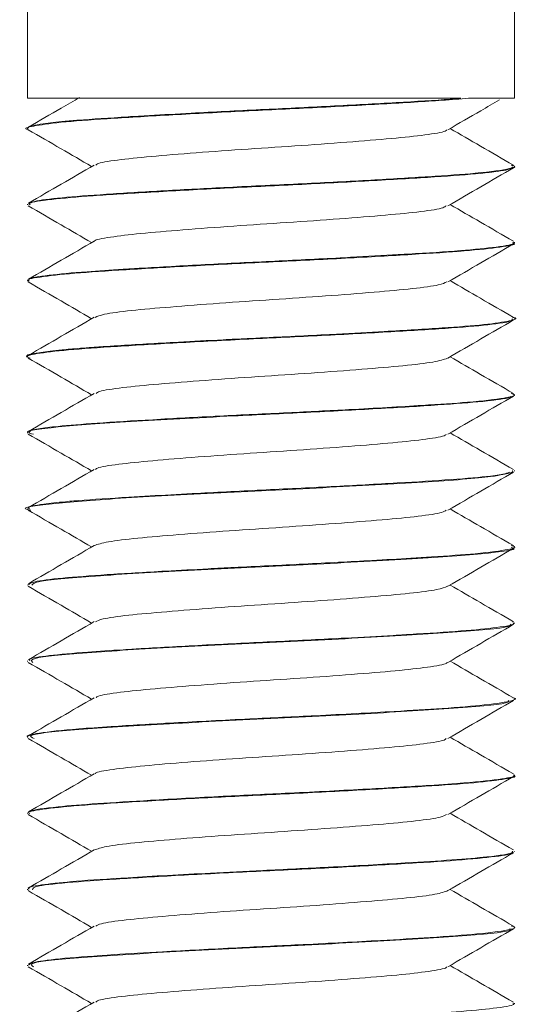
# Model space of a CAD drawing. Header units: millimetres. Extents: x -229 to 889, y -1749 to -342.
# Tile 11 of 23: x 727 to 735, y -1320 to -1303. Entities that reach past the tile are written whole.
import ezdxf

# ---------------------------------------------------------------- set-up
doc = ezdxf.new("R2010")
doc.units = ezdxf.units.MM

msp = doc.modelspace()

# ---------------------------------------------------------------- linework, layer by layer
at = {"color": 7, "linetype": 'Continuous', "lineweight": 15}
for p, q in [((727.04, -1302.737), (727.04, -1304.737)), ((735.04, -1304.737), (735.04, -1302.737)), ((727.04, -1304.737), (734.163, -1304.737)), ((734.285, -1304.737), (735.04, -1304.737)), ((727.04, -1305.228), (727.04, -1305.237)), ((735.04, -1305.863), (735.04, -1305.853)), ((727.04, -1306.477), (727.04, -1306.488)), ((735.04, -1307.112), (735.04, -1307.102)), ((727.04, -1307.727), (727.04, -1307.738)), ((735.04, -1308.362), (735.04, -1308.353)), ((727.04, -1308.978), (727.04, -1308.987)), ((735.04, -1309.613), (735.04, -1309.602)), ((727.04, -1310.227), (727.04, -1310.238)), ((735.04, -1310.863), (735.04, -1310.853)), ((727.04, -1311.478), (727.04, -1311.487)), ((735.04, -1312.112), (735.04, -1312.103)), ((727.04, -1312.727), (727.04, -1312.737)), ((735.04, -1313.362), (735.04, -1313.352)), ((727.04, -1313.977), (727.04, -1313.987)), ((735.04, -1314.613), (735.04, -1314.603)), ((727.04, -1315.228), (727.04, -1315.238)), ((735.04, -1315.862), (735.04, -1315.852)), ((727.04, -1316.477), (727.04, -1316.488)), ((735.04, -1317.112), (735.04, -1317.103)), ((727.04, -1317.728), (727.04, -1317.737)), ((735.04, -1318.362), (735.04, -1318.353)), ((727.04, -1318.977), (727.04, -1318.987)), ((735.04, -1319.613), (735.04, -1319.602))]:
    msp.add_line(p, q, dxfattribs=at)
for points, knots in [([(727.057, -1305.253), (727.055, -1305.252), (726.963, -1305.232), (727.112, -1305.194), (727.532, -1305.13), (728.317, -1305.072), (729.337, -1305.012), (730.515, -1304.949), (731.744, -1304.892), (732.901, -1304.829), (733.757, -1304.778), (734.147, -1304.748), (734.285, -1304.737)], [0, 0, 0, 0, 0.002594, 0.118091, 0.236082, 0.351783, 0.468692, 0.586319, 0.701557, 0.819418, 0.935778, 1, 1, 1, 1]), ([(734.163, -1304.737), (734.105, -1304.742), (733.801, -1304.765), (733.117, -1304.806), (732.035, -1304.867), (730.864, -1304.923), (729.848, -1304.974), (729.136, -1305.014), (728.487, -1305.053), (728.073, -1305.08), (727.771, -1305.104), (727.552, -1305.124), (727.229, -1305.161), (727.03, -1305.2), (727.054, -1305.223), (727.059, -1305.228)], [0, 0, 0, 0, 0.027483, 0.144276, 0.263433, 0.380228, 0.498139, 0.574339, 0.617361, 0.733643, 0.747008, 0.771321, 0.852674, 0.970918, 1, 1, 1, 1]), ([(727.897, -1304.723), (727.797, -1304.781), (727.517, -1304.943), (727.237, -1305.105), (727.057, -1305.21)], [0, 0, 0, 0, 0.357704, 1, 1, 1, 1]), ([(733.949, -1305.253), (734.129, -1305.149), (734.412, -1304.985), (734.695, -1304.821), (734.798, -1304.761)], [0, 0, 0, 0, 0.634554, 1, 1, 1, 1]), ([(727.053, -1305.253), (727.233, -1305.357), (727.58, -1305.558), (727.928, -1305.76), (728.095, -1305.857)], [0, 0, 0, 0, 0.517495, 1, 1, 1, 1]), ([(728.165, -1305.834), (728.17, -1305.827), (728.187, -1305.8), (728.49, -1305.75), (729.043, -1305.692), (729.796, -1305.632), (730.656, -1305.569), (731.555, -1305.512), (732.402, -1305.449), (733.133, -1305.39), (733.652, -1305.331), (733.922, -1305.283), (733.924, -1305.258), (733.925, -1305.253)], [0, 0, 0, 0, 0.036934, 0.142077, 0.245171, 0.349347, 0.454162, 0.556841, 0.661865, 0.765548, 0.869096, 0.974158, 1, 1, 1, 1]), ([(735.023, -1305.835), (734.843, -1305.73), (734.497, -1305.53), (734.151, -1305.329), (733.985, -1305.232)], [0, 0, 0, 0, 0.519661, 1, 1, 1, 1]), ([(728.136, -1305.834), (727.956, -1305.938), (727.597, -1306.147), (727.237, -1306.355), (727.057, -1306.46)], [0, 0, 0, 0, 0.499772, 1, 1, 1, 1]), ([(734.989, -1305.834), (735.009, -1305.839), (735.083, -1305.859), (734.951, -1305.902), (734.522, -1305.963), (733.674, -1306.023), (732.692, -1306.081), (731.55, -1306.142), (730.371, -1306.196), (729.255, -1306.256), (728.302, -1306.313), (727.564, -1306.369), (727.11, -1306.427), (727.076, -1306.461), (727.06, -1306.477)], [0, 0, 0, 0, 0.0251577, 0.0910012, 0.2066758, 0.2966962, 0.3836148, 0.4738191, 0.5690349, 0.6536246, 0.7436017, 0.8327071, 0.9236196, 1, 1, 1, 1]), ([(727.085, -1306.488), (727.076, -1306.478), (727.048, -1306.449), (727.394, -1306.397), (728.073, -1306.337), (729.042, -1306.279), (730.185, -1306.215), (731.411, -1306.158), (732.601, -1306.096), (733.651, -1306.035), (734.455, -1305.978), (734.959, -1305.917), (735.002, -1305.88), (735.022, -1305.863)], [0, 0, 0, 0, 0.0460546, 0.1433796, 0.2398605, 0.3356519, 0.4331758, 0.5285626, 0.6255552, 0.722523, 0.8179262, 0.9154532, 1, 1, 1, 1]), ([(733.949, -1306.503), (734.129, -1306.399), (734.488, -1306.19), (734.848, -1305.982), (735.028, -1305.878)], [0, 0, 0, 0, 0.49975, 1, 1, 1, 1]), ([(727.053, -1306.503), (727.233, -1306.607), (727.58, -1306.808), (727.928, -1307.01), (728.095, -1307.107)], [0, 0, 0, 0, 0.517495, 1, 1, 1, 1]), ([(728.145, -1307.084), (728.145, -1307.082), (728.14, -1307.061), (728.382, -1307.017), (728.867, -1306.957), (729.579, -1306.899), (730.414, -1306.835), (731.312, -1306.778), (732.182, -1306.716), (732.951, -1306.655), (733.534, -1306.598), (733.874, -1306.544), (733.906, -1306.514), (733.917, -1306.503)], [0, 0, 0, 0, 0.008021, 0.112926, 0.216915, 0.32016, 0.425277, 0.528081, 0.632626, 0.737145, 0.839965, 0.945089, 1, 1, 1, 1]), ([(735.023, -1307.085), (734.843, -1306.98), (734.497, -1306.78), (734.151, -1306.579), (733.985, -1306.482)], [0, 0, 0, 0, 0.519661, 1, 1, 1, 1]), ([(728.136, -1307.084), (727.956, -1307.188), (727.597, -1307.397), (727.237, -1307.605), (727.057, -1307.71)], [0, 0, 0, 0, 0.499772, 1, 1, 1, 1]), ([(735.012, -1307.102), (735.02, -1307.107), (735.062, -1307.132), (734.793, -1307.179), (734.196, -1307.239), (733.619, -1307.277), (733.296, -1307.295), (733.289, -1307.295), (733.266, -1307.297), (733.182, -1307.302), (732.856, -1307.321), (732.166, -1307.36), (731.107, -1307.412), (729.941, -1307.468), (729.209, -1307.51), (728.849, -1307.531), (728.754, -1307.537), (728.454, -1307.555), (727.911, -1307.59), (727.365, -1307.643), (727.065, -1307.685), (727.076, -1307.707), (727.078, -1307.709)], [0, 0, 0, 0, 0.024791, 0.128066, 0.223126, 0.318178, 0.318437, 0.318875, 0.320285, 0.325241, 0.34371, 0.414733, 0.509884, 0.604666, 0.701086, 0.704509, 0.710339, 0.729197, 0.795628, 0.891308, 0.986427, 1, 1, 1, 1]), ([(727.07, -1307.738), (727.061, -1307.734), (727.007, -1307.71), (727.269, -1307.665), (727.853, -1307.602), (728.759, -1307.546), (729.862, -1307.482), (731.077, -1307.423), (732.289, -1307.364), (733.382, -1307.301), (734.274, -1307.244), (734.835, -1307.181), (735.081, -1307.138), (735.025, -1307.115), (735.017, -1307.112)], [0, 0, 0, 0, 0.0200204, 0.1168177, 0.2139883, 0.309305, 0.4067985, 0.5028429, 0.5990919, 0.6965314, 0.7918083, 0.8890852, 0.9857164, 1, 1, 1, 1]), ([(733.949, -1307.753), (734.129, -1307.649), (734.488, -1307.44), (734.848, -1307.232), (735.028, -1307.128)], [0, 0, 0, 0, 0.499744, 1, 1, 1, 1]), ([(735.023, -1308.335), (734.843, -1308.23), (734.497, -1308.03), (734.151, -1307.829), (733.985, -1307.732)], [0, 0, 0, 0, 0.519661, 1, 1, 1, 1]), ([(727.053, -1307.753), (727.233, -1307.857), (727.58, -1308.058), (727.928, -1308.26), (728.095, -1308.357)], [0, 0, 0, 0, 0.517498, 1, 1, 1, 1]), ([(728.153, -1308.335), (728.191, -1308.318), (728.276, -1308.281), (728.717, -1308.222), (729.369, -1308.166), (730.179, -1308.102), (731.067, -1308.043), (731.953, -1307.984), (732.756, -1307.921), (733.397, -1307.864), (733.822, -1307.805), (733.897, -1307.769), (733.93, -1307.753)], [0, 0, 0, 0, 0.086049, 0.19048, 0.292903, 0.397681, 0.500893, 0.604325, 0.709043, 0.811427, 0.915968, 1, 1, 1, 1]), ([(727.083, -1309.003), (727.067, -1308.999), (726.974, -1308.975), (727.162, -1308.932), (727.656, -1308.869), (728.49, -1308.812), (729.547, -1308.75), (730.743, -1308.688), (731.968, -1308.631), (733.102, -1308.567), (734.058, -1308.51), (734.717, -1308.449), (735.042, -1308.398), (735.007, -1308.371), (734.997, -1308.362)], [0, 0, 0, 0, 0.019528, 0.113075, 0.208147, 0.301104, 0.395784, 0.490227, 0.583337, 0.678452, 0.771711, 0.865965, 0.960779, 1, 1, 1, 1]), ([(735.013, -1308.335), (735.018, -1308.336), (735.109, -1308.356), (734.981, -1308.393), (734.603, -1308.454), (733.879, -1308.51), (733.02, -1308.562), (732.316, -1308.601), (731.947, -1308.62), (731.84, -1308.626), (731.432, -1308.647), (730.897, -1308.671), (730.134, -1308.709), (729.384, -1308.75), (728.819, -1308.782), (728.514, -1308.802), (728.502, -1308.802), (728.464, -1308.805), (728.323, -1308.814), (728.059, -1308.831), (727.826, -1308.849), (727.654, -1308.865), (727.451, -1308.885), (727.173, -1308.923), (726.992, -1308.956), (727.046, -1308.976), (727.049, -1308.978)], [0, 0, 0, 0, 0.005881, 0.092587, 0.185506, 0.273073, 0.364456, 0.429931, 0.447692, 0.452816, 0.455433, 0.544166, 0.575157, 0.634724, 0.725103, 0.725445, 0.72611, 0.728411, 0.736891, 0.769355, 0.814067, 0.823292, 0.841544, 0.905038, 0.994685, 1, 1, 1, 1]), ([(728.136, -1308.334), (727.956, -1308.438), (727.597, -1308.647), (727.237, -1308.855), (727.057, -1308.96)], [0, 0, 0, 0, 0.499772, 1, 1, 1, 1]), ([(733.949, -1309.003), (734.129, -1308.899), (734.488, -1308.69), (734.848, -1308.482), (735.028, -1308.378)], [0, 0, 0, 0, 0.499744, 1, 1, 1, 1]), ([(727.053, -1309.003), (727.233, -1309.107), (727.58, -1309.308), (727.928, -1309.51), (728.095, -1309.607)], [0, 0, 0, 0, 0.517498, 1, 1, 1, 1]), ([(728.167, -1309.584), (728.181, -1309.573), (728.221, -1309.543), (728.576, -1309.489), (729.172, -1309.432), (729.949, -1309.37), (730.823, -1309.308), (731.719, -1309.251), (732.55, -1309.187), (733.242, -1309.13), (733.752, -1309.069), (733.879, -1309.027), (733.943, -1309.007)], [0, 0, 0, 0, 0.057255, 0.162991, 0.266362, 0.371661, 0.476692, 0.580234, 0.686021, 0.78973, 0.894552, 1, 1, 1, 1]), ([(735.023, -1309.585), (734.843, -1309.48), (734.497, -1309.28), (734.151, -1309.079), (733.985, -1308.982)], [0, 0, 0, 0, 0.519668, 1, 1, 1, 1]), ([(727.138, -1310.254), (727.099, -1310.245), (726.927, -1310.207), (727.456, -1310.135), (728.658, -1310.049), (730.211, -1309.964), (731.638, -1309.897), (732.809, -1309.835), (733.824, -1309.774), (734.565, -1309.716), (734.968, -1309.664), (734.98, -1309.637), (734.983, -1309.628)], [0, 0, 0, 0, 0.042069, 0.187107, 0.33035, 0.47585, 0.571264, 0.66876, 0.765399, 0.861366, 0.959058, 1, 1, 1, 1]), ([(728.136, -1309.584), (727.956, -1309.688), (727.597, -1309.897), (727.237, -1310.105), (727.057, -1310.21)], [0, 0, 0, 0, 0.499769, 1, 1, 1, 1]), ([(734.986, -1309.584), (735.009, -1309.592), (735.086, -1309.617), (734.888, -1309.665), (734.374, -1309.726), (733.486, -1309.785), (732.451, -1309.845), (731.289, -1309.904), (730.17, -1309.956), (729.078, -1310.016), (728.167, -1310.072), (727.552, -1310.121), (727.249, -1310.161), (727.07, -1310.196), (727.074, -1310.215), (727.077, -1310.227)], [0, 0, 0, 0, 0.036377, 0.119779, 0.224045, 0.307096, 0.413304, 0.492686, 0.579893, 0.670728, 0.759983, 0.842893, 0.905845, 0.940847, 1, 1, 1, 1]), ([(733.949, -1310.253), (734.129, -1310.149), (734.488, -1309.94), (734.848, -1309.732), (735.028, -1309.628)], [0, 0, 0, 0, 0.499747, 1, 1, 1, 1]), ([(727.053, -1310.253), (727.233, -1310.357), (727.58, -1310.558), (727.928, -1310.76), (728.095, -1310.857)], [0, 0, 0, 0, 0.517498, 1, 1, 1, 1]), ([(728.161, -1310.834), (728.163, -1310.829), (728.172, -1310.804), (728.453, -1310.755), (728.987, -1310.697), (729.726, -1310.637), (730.579, -1310.574), (731.479, -1310.517), (732.334, -1310.455), (733.077, -1310.394), (733.617, -1310.336), (733.907, -1310.286), (733.918, -1310.26), (733.92, -1310.253)], [0, 0, 0, 0, 0.027787, 0.132897, 0.236235, 0.340135, 0.445087, 0.547746, 0.652662, 0.756647, 0.859907, 0.965027, 1, 1, 1, 1]), ([(735.023, -1310.835), (734.843, -1310.73), (734.497, -1310.53), (734.151, -1310.329), (733.985, -1310.232)], [0, 0, 0, 0, 0.519668, 1, 1, 1, 1]), ([(727.094, -1311.503), (727.075, -1311.5), (726.891, -1311.466), (727.318, -1311.403), (728.384, -1311.314), (730.066, -1311.22), (731.937, -1311.134), (733.601, -1311.04), (734.752, -1310.958), (734.897, -1310.903), (734.961, -1310.879)], [0, 0, 0, 0, 0.016226, 0.160895, 0.305025, 0.450829, 0.594484, 0.740381, 0.884376, 1, 1, 1, 1]), ([(735.01, -1310.853), (735.014, -1310.862), (735.021, -1310.879), (734.887, -1310.909), (734.621, -1310.949), (734.043, -1311), (733.135, -1311.055), (732.053, -1311.116), (730.883, -1311.172), (729.863, -1311.223), (729.15, -1311.263), (728.499, -1311.302), (728.085, -1311.329), (727.781, -1311.353), (727.56, -1311.373), (727.239, -1311.411), (727.017, -1311.449), (727.063, -1311.473), (727.072, -1311.478)], [0, 0, 0, 0, 0.048863, 0.083328, 0.142448, 0.235069, 0.326731, 0.420282, 0.512019, 0.604551, 0.665136, 0.698171, 0.789475, 0.800221, 0.819391, 0.882904, 0.975778, 1, 1, 1, 1]), ([(728.136, -1310.834), (727.956, -1310.938), (727.597, -1311.147), (727.237, -1311.355), (727.057, -1311.46)], [0, 0, 0, 0, 0.499769, 1, 1, 1, 1]), ([(733.949, -1311.503), (734.129, -1311.399), (734.488, -1311.19), (734.848, -1310.982), (735.028, -1310.878)], [0, 0, 0, 0, 0.499747, 1, 1, 1, 1]), ([(727.053, -1311.503), (727.233, -1311.607), (727.58, -1311.808), (727.928, -1312.01), (728.095, -1312.107)], [0, 0, 0, 0, 0.517498, 1, 1, 1, 1]), ([(728.136, -1312.084), (728.197, -1312.064), (728.32, -1312.023), (728.823, -1311.962), (729.511, -1311.904), (730.34, -1311.841), (731.235, -1311.783), (732.111, -1311.722), (732.891, -1311.66), (733.493, -1311.603), (733.858, -1311.547), (733.903, -1311.515), (733.919, -1311.503)], [0, 0, 0, 0, 0.104272, 0.20846, 0.311406, 0.416477, 0.519369, 0.62362, 0.72826, 0.830905, 0.935908, 1, 1, 1, 1]), ([(735.023, -1312.085), (734.843, -1311.98), (734.497, -1311.78), (734.151, -1311.579), (733.985, -1311.482)], [0, 0, 0, 0, 0.519668, 1, 1, 1, 1]), ([(728.136, -1312.084), (727.956, -1312.188), (727.597, -1312.397), (727.237, -1312.605), (727.057, -1312.71)], [0, 0, 0, 0, 0.499769, 1, 1, 1, 1]), ([(734.989, -1312.084), (735.009, -1312.089), (735.092, -1312.111), (734.941, -1312.153), (734.503, -1312.214), (733.856, -1312.26), (733.262, -1312.297), (732.583, -1312.337), (731.594, -1312.389), (730.664, -1312.432), (729.907, -1312.471), (729.174, -1312.511), (728.316, -1312.562), (727.574, -1312.618), (727.113, -1312.676), (727.076, -1312.711), (727.059, -1312.727)], [0, 0, 0, 0, 0.023997, 0.100744, 0.206679, 0.291865, 0.325317, 0.382208, 0.472791, 0.56146, 0.595083, 0.652353, 0.742324, 0.831343, 0.922206, 1, 1, 1, 1]), ([(727.115, -1312.737), (727.13, -1312.715), (727.165, -1312.663), (728.161, -1312.579), (729.734, -1312.488), (731.595, -1312.4), (733.353, -1312.306), (734.573, -1312.219), (735.131, -1312.151), (735.004, -1312.117), (734.987, -1312.112)], [0, 0, 0, 0, 0.108754, 0.253601, 0.398699, 0.542543, 0.688465, 0.832105, 0.977749, 1, 1, 1, 1]), ([(733.949, -1312.753), (734.129, -1312.649), (734.488, -1312.44), (734.848, -1312.232), (735.028, -1312.128)], [0, 0, 0, 0, 0.499747, 1, 1, 1, 1]), ([(727.053, -1312.753), (727.233, -1312.857), (727.58, -1313.058), (727.928, -1313.26), (728.095, -1313.357)], [0, 0, 0, 0, 0.517498, 1, 1, 1, 1]), ([(728.159, -1313.335), (728.189, -1313.32), (728.258, -1313.285), (728.671, -1313.227), (729.306, -1313.171), (730.106, -1313.108), (730.99, -1313.048), (731.88, -1312.989), (732.692, -1312.926), (733.35, -1312.869), (733.804, -1312.809), (733.896, -1312.77), (733.939, -1312.752)], [0, 0, 0, 0, 0.076787, 0.181367, 0.283743, 0.388428, 0.491949, 0.595074, 0.69987, 0.802319, 0.906694, 1, 1, 1, 1]), ([(735.023, -1313.335), (734.843, -1313.23), (734.497, -1313.03), (734.151, -1312.829), (733.985, -1312.732)], [0, 0, 0, 0, 0.519661, 1, 1, 1, 1]), ([(728.136, -1313.334), (727.956, -1313.438), (727.597, -1313.647), (727.237, -1313.855), (727.057, -1313.96)], [0, 0, 0, 0, 0.499775, 1, 1, 1, 1]), ([(735.012, -1313.352), (735.02, -1313.357), (735.063, -1313.382), (734.798, -1313.428), (734.21, -1313.488), (733.628, -1313.525), (733.304, -1313.544), (733.279, -1313.546), (733.194, -1313.551), (732.869, -1313.571), (732.182, -1313.609), (731.126, -1313.661), (729.959, -1313.717), (729.199, -1313.76), (728.771, -1313.786), (728.46, -1313.804), (727.921, -1313.839), (727.364, -1313.892), (727.047, -1313.941), (727.073, -1313.968), (727.082, -1313.977)], [0, 0, 0, 0, 0.02301, 0.122767, 0.215024, 0.307273, 0.308075, 0.309553, 0.31453, 0.332586, 0.400964, 0.493351, 0.585284, 0.678857, 0.689056, 0.707767, 0.770642, 0.863454, 0.955769, 1, 1, 1, 1]), ([(727.129, -1314.003), (727.107, -1313.981), (727.055, -1313.93), (727.927, -1313.844), (729.417, -1313.755), (731.255, -1313.666), (733.062, -1313.573), (734.39, -1313.486), (735.054, -1313.417), (734.982, -1313.383), (734.973, -1313.378)], [0, 0, 0, 0, 0.107593, 0.25321, 0.397448, 0.541849, 0.687328, 0.83099, 0.976922, 1, 1, 1, 1]), ([(733.949, -1314.003), (734.129, -1313.899), (734.488, -1313.69), (734.848, -1313.482), (735.028, -1313.378)], [0, 0, 0, 0, 0.499747, 1, 1, 1, 1]), ([(727.053, -1314.003), (727.233, -1314.107), (727.58, -1314.308), (727.928, -1314.51), (728.095, -1314.607)], [0, 0, 0, 0, 0.517498, 1, 1, 1, 1]), ([(728.167, -1314.584), (728.176, -1314.575), (728.205, -1314.546), (728.535, -1314.494), (729.112, -1314.437), (729.878, -1314.375), (730.746, -1314.313), (731.644, -1314.256), (732.481, -1314.193), (733.197, -1314.134), (733.691, -1314.074), (733.938, -1314.029), (733.933, -1314.006), (733.933, -1314.003)], [0, 0, 0, 0, 0.047695, 0.15283, 0.255701, 0.360155, 0.464764, 0.567537, 0.672642, 0.775967, 0.879876, 0.984821, 1, 1, 1, 1]), ([(735.023, -1314.585), (734.843, -1314.48), (734.497, -1314.28), (734.151, -1314.079), (733.985, -1313.982)], [0, 0, 0, 0, 0.519661, 1, 1, 1, 1]), ([(735.015, -1314.585), (735.019, -1314.586), (735.094, -1314.602), (734.995, -1314.639), (734.652, -1314.699), (733.922, -1314.758), (732.984, -1314.814), (731.882, -1314.875), (730.619, -1314.934), (729.441, -1314.995), (728.504, -1315.051), (727.722, -1315.105), (727.217, -1315.162), (727, -1315.206), (727.047, -1315.226), (727.05, -1315.228)], [0, 0, 0, 0, 0.004429, 0.075724, 0.184036, 0.273423, 0.350099, 0.457596, 0.541282, 0.64107, 0.735419, 0.795514, 0.902435, 0.993296, 1, 1, 1, 1]), ([(728.136, -1314.584), (727.956, -1314.688), (727.597, -1314.897), (727.237, -1315.105), (727.057, -1315.21)], [0, 0, 0, 0, 0.499775, 1, 1, 1, 1]), ([(727.153, -1315.254), (727.112, -1315.237), (726.997, -1315.191), (727.721, -1315.11), (729.108, -1315.023), (730.916, -1314.93), (732.755, -1314.84), (734.196, -1314.752), (734.977, -1314.678), (734.944, -1314.638), (734.936, -1314.628)], [0, 0, 0, 0, 0.0816354, 0.2275624, 0.3712967, 0.5165673, 0.6611879, 0.8052491, 0.9509981, 1, 1, 1, 1]), ([(733.949, -1315.253), (734.129, -1315.149), (734.488, -1314.94), (734.848, -1314.732), (735.028, -1314.628)], [0, 0, 0, 0, 0.499747, 1, 1, 1, 1]), ([(727.053, -1315.253), (727.233, -1315.357), (727.58, -1315.558), (727.928, -1315.76), (728.095, -1315.857)], [0, 0, 0, 0, 0.517498, 1, 1, 1, 1]), ([(728.155, -1315.834), (728.155, -1315.83), (728.157, -1315.807), (728.419, -1315.761), (728.931, -1315.702), (729.658, -1315.642), (730.503, -1315.579), (731.402, -1315.522), (732.264, -1315.46), (733.02, -1315.399), (733.58, -1315.341), (733.892, -1315.29), (733.912, -1315.262), (733.918, -1315.253)], [0, 0, 0, 0, 0.018668, 0.123703, 0.227345, 0.33093, 0.435982, 0.538674, 0.643443, 0.747692, 0.85072, 0.955867, 1, 1, 1, 1]), ([(735.023, -1315.835), (734.843, -1315.73), (734.497, -1315.53), (734.151, -1315.329), (733.985, -1315.232)], [0, 0, 0, 0, 0.519661, 1, 1, 1, 1]), ([(728.136, -1315.834), (727.956, -1315.938), (727.597, -1316.147), (727.237, -1316.355), (727.057, -1316.46)], [0, 0, 0, 0, 0.499775, 1, 1, 1, 1]), ([(727.078, -1316.488), (727.068, -1316.482), (727.021, -1316.456), (727.312, -1316.408), (727.932, -1316.347), (728.862, -1316.289), (729.98, -1316.226), (731.201, -1316.168), (732.406, -1316.107), (733.482, -1316.045), (734.349, -1315.988), (734.872, -1315.925), (735.094, -1315.884), (735.034, -1315.863), (735.032, -1315.862)], [0, 0, 0, 0, 0.0295953, 0.1266286, 0.2235834, 0.3190179, 0.4165644, 0.5123077, 0.6088723, 0.7061774, 0.8014423, 0.8988521, 0.9951703, 1, 1, 1, 1]), ([(735.027, -1315.852), (735.031, -1315.854), (735.081, -1315.875), (734.857, -1315.919), (734.352, -1315.976), (733.577, -1316.029), (732.619, -1316.086), (731.427, -1316.147), (730.186, -1316.205), (729.088, -1316.266), (728.161, -1316.322), (727.457, -1316.38), (727.1, -1316.428), (727.082, -1316.455), (727.079, -1316.459)], [0, 0, 0, 0, 0.009055, 0.106309, 0.214882, 0.282514, 0.381317, 0.490156, 0.579787, 0.684728, 0.774762, 0.863555, 0.976561, 1, 1, 1, 1]), ([(733.949, -1316.503), (734.129, -1316.399), (734.488, -1316.19), (734.848, -1315.982), (735.028, -1315.878)], [0, 0, 0, 0, 0.499747, 1, 1, 1, 1]), ([(735.023, -1317.085), (734.843, -1316.98), (734.497, -1316.78), (734.151, -1316.579), (733.985, -1316.482)], [0, 0, 0, 0, 0.519661, 1, 1, 1, 1]), ([(727.053, -1316.503), (727.233, -1316.607), (727.58, -1316.808), (727.928, -1317.01), (728.095, -1317.107)], [0, 0, 0, 0, 0.517495, 1, 1, 1, 1]), ([(728.142, -1317.085), (728.193, -1317.066), (728.298, -1317.027), (728.773, -1316.967), (729.445, -1316.909), (730.265, -1316.846), (731.158, -1316.788), (732.039, -1316.727), (732.829, -1316.665), (733.45, -1316.608), (733.842, -1316.551), (733.899, -1316.517), (733.923, -1316.503)], [0, 0, 0, 0, 0.096932, 0.201129, 0.303684, 0.408519, 0.511408, 0.615182, 0.719757, 0.82213, 0.926817, 1, 1, 1, 1]), ([(735.007, -1317.103), (735.013, -1317.111), (735.034, -1317.142), (734.69, -1317.192), (734.046, -1317.249), (733.177, -1317.303), (732.094, -1317.364), (730.976, -1317.418), (729.832, -1317.475), (728.734, -1317.536), (727.828, -1317.595), (727.273, -1317.654), (727.024, -1317.698), (727.06, -1317.722), (727.068, -1317.728)], [0, 0, 0, 0, 0.0416689, 0.1529774, 0.2333651, 0.3139437, 0.4242088, 0.5107737, 0.5799551, 0.6993333, 0.7943687, 0.8782381, 0.9741635, 1, 1, 1, 1]), ([(728.136, -1317.084), (727.956, -1317.188), (727.597, -1317.397), (727.237, -1317.605), (727.057, -1317.71)], [0, 0, 0, 0, 0.499775, 1, 1, 1, 1]), ([(727.126, -1317.737), (727.128, -1317.717), (727.132, -1317.677), (727.741, -1317.613), (728.583, -1317.556), (729.664, -1317.493), (730.867, -1317.433), (732.088, -1317.375), (733.207, -1317.311), (734.14, -1317.254), (734.764, -1317.192), (735.058, -1317.144), (735.012, -1317.119), (735.001, -1317.112)], [0, 0, 0, 0, 0.099925, 0.197369, 0.292662, 0.389973, 0.48659, 0.582328, 0.679902, 0.775374, 0.87233, 0.969406, 1, 1, 1, 1]), ([(733.949, -1317.753), (734.129, -1317.649), (734.488, -1317.44), (734.848, -1317.232), (735.028, -1317.128)], [0, 0, 0, 0, 0.49975, 1, 1, 1, 1]), ([(727.053, -1317.753), (727.233, -1317.857), (727.58, -1318.058), (727.928, -1318.26), (728.095, -1318.357)], [0, 0, 0, 0, 0.517495, 1, 1, 1, 1]), ([(728.164, -1318.334), (728.186, -1318.321), (728.241, -1318.289), (728.626, -1318.233), (729.243, -1318.176), (730.033, -1318.113), (730.913, -1318.053), (731.806, -1317.995), (732.627, -1317.931), (733.301, -1317.874), (733.786, -1317.813), (733.894, -1317.772), (733.948, -1317.752)], [0, 0, 0, 0, 0.067571, 0.172307, 0.27472, 0.379313, 0.483158, 0.58605, 0.690928, 0.793537, 0.897742, 1, 1, 1, 1]), ([(735.023, -1318.335), (734.843, -1318.23), (734.497, -1318.03), (734.151, -1317.829), (733.985, -1317.732)], [0, 0, 0, 0, 0.519661, 1, 1, 1, 1]), ([(728.136, -1318.334), (727.956, -1318.438), (727.597, -1318.647), (727.237, -1318.855), (727.057, -1318.96)], [0, 0, 0, 0, 0.499775, 1, 1, 1, 1]), ([(734.993, -1318.334), (735.012, -1318.339), (735.077, -1318.357), (734.963, -1318.399), (734.554, -1318.46), (733.735, -1318.519), (732.761, -1318.577), (731.66, -1318.636), (730.415, -1318.694), (729.339, -1318.752), (728.362, -1318.809), (727.611, -1318.864), (727.116, -1318.924), (727.077, -1318.961), (727.059, -1318.977)], [0, 0, 0, 0, 0.024063, 0.084404, 0.202785, 0.294075, 0.370261, 0.47334, 0.556792, 0.656866, 0.730445, 0.826007, 0.920694, 1, 1, 1, 1]), ([(727.139, -1319.003), (727.109, -1318.983), (727.035, -1318.933), (727.86, -1318.849), (729.318, -1318.761), (731.148, -1318.67), (732.966, -1318.578), (734.332, -1318.491), (735.03, -1318.421), (734.969, -1318.384), (734.958, -1318.378)], [0, 0, 0, 0, 0.099389, 0.245155, 0.389195, 0.533849, 0.679088, 0.822837, 0.968761, 1, 1, 1, 1]), ([(733.949, -1319.003), (734.129, -1318.899), (734.488, -1318.69), (734.848, -1318.482), (735.028, -1318.378)], [0, 0, 0, 0, 0.49975, 1, 1, 1, 1]), ([(727.053, -1319.003), (727.233, -1319.107), (727.58, -1319.308), (727.928, -1319.51), (728.095, -1319.607)], [0, 0, 0, 0, 0.517495, 1, 1, 1, 1]), ([(728.166, -1319.584), (728.171, -1319.577), (728.189, -1319.55), (728.496, -1319.499), (729.053, -1319.441), (729.808, -1319.381), (730.669, -1319.318), (731.568, -1319.261), (732.414, -1319.198), (733.142, -1319.139), (733.658, -1319.08), (733.924, -1319.032), (733.926, -1319.008), (733.926, -1319.003)], [0, 0, 0, 0, 0.038516, 0.143662, 0.246714, 0.350935, 0.455721, 0.558412, 0.663451, 0.767079, 0.87068, 0.975727, 1, 1, 1, 1]), ([(735.023, -1319.585), (734.843, -1319.48), (734.497, -1319.28), (734.151, -1319.079), (733.985, -1318.982)], [0, 0, 0, 0, 0.519661, 1, 1, 1, 1]), ([(728.136, -1319.584), (727.956, -1319.688), (727.597, -1319.897), (727.237, -1320.105), (727.057, -1320.21)], [0, 0, 0, 0, 0.499772, 1, 1, 1, 1]), ([(735.014, -1319.602), (735.022, -1319.607), (735.063, -1319.631), (734.804, -1319.677), (734.236, -1319.736), (733.388, -1319.79), (732.341, -1319.851), (731.181, -1319.909), (730.373, -1319.947), (729.856, -1319.974), (729.438, -1319.997), (728.773, -1320.035), (728.172, -1320.073), (727.719, -1320.108), (727.33, -1320.148), (727.052, -1320.19), (727.069, -1320.218), (727.074, -1320.227)], [0, 0, 0, 0, 0.022007, 0.12137, 0.214208, 0.297019, 0.399141, 0.491477, 0.575086, 0.591322, 0.619545, 0.680866, 0.769171, 0.806002, 0.855655, 0.955157, 1, 1, 1, 1])]:
    msp.add_open_spline(points, degree=3, knots=knots, dxfattribs=at)

doc.saveas('drawing.dxf')
